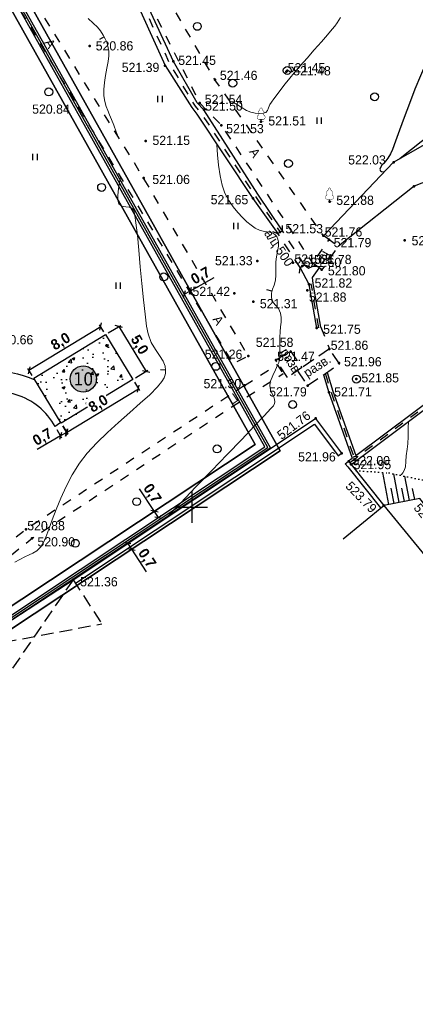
# Model space of a CAD drawing. Header units: millimetres. Extents: x 767170 to 66149698, y -983507 to 2493658.
# Tile 213 of 256: x 2900693 to 2938358, y -657032 to -563383. Entities that reach past the tile are written whole.
import ezdxf
from ezdxf.enums import TextEntityAlignment as Align

# ---------------------------------------------------------------- set-up
doc = ezdxf.new("R2010")
doc.units = ezdxf.units.MM
for name, pattern in [('Д_ТРОТ_ТРУБА', [3, 1.5, -1.5]), ('ДОРОГИ_СТРОЯЩ', [9, 8, -1]), ('ЗД_СТР_РАЗВ', [3, 2, -1]), ('Контура низ откосов  Штриховая 0.1-0.5 - - - - - - -', [0.6, 0.1, -0.5]), ('НАВЕС_ОПОРЫ', [3, 2, -1])]:
    doc.linetypes.add(name, pattern=pattern)
for name, color, linetype in [('(001) Сетка', 92, 'Continuous'), ('(004) Точки рельефа', 7, 'Continuous'), ('(004a) Точки рельефа (отк.)', 7, 'Continuous'), ('(007) Здания', 7, 'Continuous'), ('(017) Канализация', 33, 'KANALIS_K_1'), ('(022) Возд. Линии', 7, 'Continuous'), ('(025) Дорога', 7, 'Continuous'), ('(027) Гидрография', 7, 'Continuous'), ('(028) Гидротехн.', 7, 'Continuous'), ('(031) Горизонтали', 42, 'Continuous'), ('(035) Откосы', 7, 'Continuous'), ('(036) Растительность', 7, 'Continuous'), ('(038) Деревья', 7, 'Continuous'), ('(040) Ограда', 7, 'Continuous'), ('GLUXOY OG', 7, 'Continuous'), ('Цоколь', 7, 'Continuous')]:
    doc.layers.add(name, color=color, linetype=linetype)
doc.layers.add('(032) Горизонтали утолщенные', color=32, linetype='Continuous', lineweight=30)
doc.layers.add('(042) Бергштрих', color=32, linetype='Continuous', lineweight=30)
doc.styles.add('BM-431', font='txt')
doc.styles.add('D-431', font='txt')
doc.styles.add('FAYZXON', font='GOTHICB.TTF')
doc.styles.get("Standard").update_dxf_attribs({"font": 'isocpeui.ttf'})
doc.styles.add('Tahoma', font='tahoma.ttf')
doc.linetypes.add('KANALIS_K_1', pattern='A,1,[">",Standard,S=1.8,R=0,X=-0.9,Y=-0.9],3,-1,["К",Standard,S=1.8,R=0,X=-0.9,Y=-0.9],-1,10', length=16)
doc.linetypes.add('ОГРАДА_БЕТ', pattern='A,4,["|",Standard,S=0.8,R=0,X=0,Y=-0.8],4', length=8)
doc.linetypes.add('ОГРАДА_ГЛИН', pattern='A,4,["|",Standard,S=0.8,R=0,X=0,Y=-0.8],0.5,["|",Standard,S=0.8,R=0,X=0,Y=-0.8],3.5', length=8)
doc.linetypes.add('ОТКОСЫ_НЕУКР', pattern='A,0.5,["|",Standard,S=1.2,R=0,X=0,Y=-1.2],1,["|",Standard,S=0.5,R=0,X=0,Y=-0.5],0.5', length=2)
doc.dimstyles.new('MAGENTA genplan dimension', dxfattribs={"dimtxt": 1000, "dimasz": 500, "dimexe": 200, "dimexo": 300, "dimgap": 100, "dimtad": 1, "dimdec": 1, "dimlfac": 0.001, "dimzin": 1, "dimtxsty": 'FAYZXON', "dimblk": 'OBLIQUE', "dimcen": 0, "dimclrd": 142, "dimclre": 142, "dimclrt": 6, "dimadec": 0, "dimazin": 0, "dimtfac": 1, "dimtdec": 1, "dimtmove": 0, "dimatfit": 3, "dimldrblk": 'OBLIQUE', "dimfxl": 1, "dimlwd": 30, "dimlwe": 30, "dimarcsym": 0})

# ---------------------------------------------------------------- blocks, each defined once
blk = doc.blocks.new('d')
at = {"layer": '(038) Деревья'}
blk.add_ellipse((0, 0), major_axis=(0.265, 0.265), ratio=1, start_param=5.497787, end_param=11.780972, dxfattribs=at)
blk = doc.blocks.new('I04010')
for p, q in [((-0.412273, 0.007146), (-0.412273, 1.207146)), ((0.387727, 1.207146), (0.387727, 0.007146))]:
    blk.add_line(p, q)
blk = doc.blocks.new('Setka')
at = {"layer": '(001) Сетка'}
for p, q in [((0, 1.5), (0, -1.5)), ((-1.5, 0), (1.5, 0))]:
    blk.add_line(p, q, dxfattribs=at)
blk = doc.blocks.new('karagach-flat-41')
at = {"layer": '(038) Деревья', "const_width": 0.0375}
for points in [[(-0.208, 1.009, 0.430853), (-0.255, 0.753, 0.548276)], [(-0.208, 1.009, 0.181567), (-0.117, 1.159, 0.303004)], [(0, 1.312, 0.246034), (-0.117, 1.159, 0.489079)], [(0, 1.312, -0.246034), (0.117, 1.159, -0.489079)], [(0.208, 1.009, -0.181567), (0.117, 1.159, -0.303004)], [(0.208, 1.009, -0.430853), (0.255, 0.753, -0.548276)], [(-0.315, 0.559, 0.626949), (-0.218, 0.206, 0.702465)], [(-0.315, 0.559, 0.383603), (-0.255, 0.753, 0.352912)], [(0.315, 0.559, -0.626949), (0.218, 0.206, -0.702465)], [(0.315, 0.559, -0.383603), (0.255, 0.753, -0.352912)]]:
    blk.add_lwpolyline(points, format="xyb", dxfattribs=at)
for points in [[(0, 0.206), (-0.218, 0.206)], [(0, 0), (0, 0.206)], [(0, 0.206), (0.218, 0.206)], [(0, 0), (0.281, 0)]]:
    blk.add_lwpolyline(points, dxfattribs=at)
at = {"layer": '(038) Деревья'}
blk.add_lwpolyline([(0, 0), (0, 0.206)], dxfattribs=at)
blk = doc.blocks.new('d-flat-37')
at = {"layer": '(038) Деревья'}
blk.add_ellipse((0, 0), major_axis=(0.265, 0.265), ratio=1, start_param=5.497787, end_param=11.780972, dxfattribs=at)
blk = doc.blocks.new('d-flat-36-flat-1')
at = {"layer": '(038) Деревья'}
blk.add_ellipse((0, 0), major_axis=(0.265, 0.265), ratio=1, start_param=5.497787, end_param=11.780972, dxfattribs=at)
blk = doc.blocks.new('karagach-flat-40-flat-1')
at = {"layer": '(038) Деревья', "const_width": 0.0375}
for points in [[(-0.208, 1.009, 0.430853), (-0.255, 0.753, 0.548276)], [(-0.208, 1.009, 0.181567), (-0.117, 1.159, 0.303004)], [(0, 1.312, 0.246034), (-0.117, 1.159, 0.489079)], [(0, 1.312, -0.246034), (0.117, 1.159, -0.489079)], [(0.208, 1.009, -0.181567), (0.117, 1.159, -0.303004)], [(0.208, 1.009, -0.430853), (0.255, 0.753, -0.548276)], [(-0.315, 0.559, 0.626949), (-0.218, 0.206, 0.702465)], [(-0.315, 0.559, 0.383603), (-0.255, 0.753, 0.352912)], [(0.315, 0.559, -0.626949), (0.218, 0.206, -0.702465)], [(0.315, 0.559, -0.383603), (0.255, 0.753, -0.352912)]]:
    blk.add_lwpolyline(points, format="xyb", dxfattribs=at)
for points in [[(0, 0.206), (-0.218, 0.206)], [(0, 0), (0, 0.206)], [(0, 0.206), (0.218, 0.206)], [(0, 0), (0.281, 0)]]:
    blk.add_lwpolyline(points, dxfattribs=at)
at = {"layer": '(038) Деревья'}
blk.add_lwpolyline([(0, 0), (0, 0.206)], dxfattribs=at)
blk = doc.blocks.new('A$C05d28b1e')
at = {"layer": '(004) Точки рельефа', "color": 7, "linetype": 'ByBlock', "lineweight": -2}
for p in [(-25398, 31680), (-17417, 30209), (-18218, 29815), (-13462, 28471), (-14907, 26254), (-26424, 25780), (-9071, 24497), (-12857, 24135), (-20053, 22648), (3538, 20617), (-20261, 19133), (5487, 18347), (-9844, 17183), (-2560, 16887), (-7259, 13976), (-2596, 13263), (4585, 13195), (-9423, 11234), (-4498, 9010), (-11629, 8160), (-3773, 4854), (-10293, 2193), (-6262, 2603), (-1648, 1539), (-10649, -610), (-4654, -626), (-2611, -1269), (-3888, -3735), (-1406, -7062), (-747, -7817), (2606, -12012), (-31459, -14302), (-31455, -14304), (-30870, -15143), (-26973, -19086)]:
    blk.add_point(p, dxfattribs=at)
at = {"layer": '(004a) Точки рельефа (отк.)', "color": 7, "linetype": 'ByBlock', "lineweight": -2}
for p in [(-6668, 29254), (-6587, 29347), (-14522, 25619), (-3144, 13637), (-6030, 11068), (-5155, 10744), (-4164, 11022), (-3298, 10393), (-4679, 8434), (-9808, 7352), (-2573, 2863), (-7668, 1805), (0, 0), (-505, -8109)]:
    blk.add_point(p, dxfattribs=at)
at = {"layer": '(007) Здания', "ltscale": 600}
blk.add_line((-37093, -25701), (-26973, -19086), dxfattribs=at)
at = {"layer": '(007) Здания', "linetype": 'НАВЕС_ОПОРЫ', "ltscale": 600}
blk.add_line((-26973, -19086), (-24237, -23271), dxfattribs=at)
at = {"layer": '(007) Здания', "linetype": 'ЗД_СТР_РАЗВ', "ltscale": 600}
for points in [[(-4654, -626), (-1608, 1440), (-2573, 2863), (-5619, 797)], [(-7668, 1805), (-6305, 2730), (-5191, 1088), (-6555, 163)]]:
    blk.add_lwpolyline(points, close=True, dxfattribs=at)
at = {"layer": '(007) Здания', "ltscale": 600}
for points in [[(-1260, -15183), (2606, -12012)], [(2606, -12012), (17930, -30698), (14064, -33868)]]:
    blk.add_lwpolyline(points, dxfattribs=at)
at = {"layer": '(007) Здания', "linetype": 'НАВЕС_ОПОРЫ', "ltscale": 600}
for points in [[(-26973, -19086), (-34357, -29886)], [(-37093, -25701), (-24237, -23271)]]:
    blk.add_lwpolyline(points, dxfattribs=at)
at = {"layer": '(025) Дорога', "linetype": 'Д_ТРОТ_ТРУБА', "ltscale": 600, "flags": 128}
for points in [[(-2596, 13263), (-3144, 13637), (-13462, 28471), (-17211, 34931), (-24202, 51467), (-24593, 54534), (-22584, 57991), (-18196, 60973), (-5102, 68075), (38937, 59146), (59831, 53401), (40293, 39065), (36909, 36534)], [(-25477, 47107), (-14907, 26254), (-12857, 24135), (-4164, 11022)], [(-32885, 36540), (-26424, 25780), (-11763, 1473), (-10293, 2193), (-20261, 19133), (-31505, 37317), (-32885, 36540)], [(-3298, 10393), (-4164, 11022), (-2596, 13263), (-1712, 12644), (-3298, 10393)], [(-3379, 4923), (-2573, 2863)], [(-10649, -610), (-7558, 1379), (-6970, 523)], [(-10649, -610), (-31459, -14302), (-41295, -22160), (-53952, -32202), (-53258, -33117), (-51880, -32135), (-43532, -25342), (-30870, -15143), (-10168, -1527), (-6970, 523)]]:
    blk.add_lwpolyline(points, dxfattribs=at)
at = {"layer": '(027) Гидрография', "color": 3, "ltscale": 600}
for points in [[(-4498, 9010), (-5365, 10608)], [(-4945, 10880), (-4548, 10545), (-3930, 10843)], [(-4104, 9079), (-4193, 9656), (-3534, 10564)]]:
    blk.add_lwpolyline(points, dxfattribs=at)
at = {"layer": '(028) Гидротехн.', "color": 3, "linetype": 'Д_ТРОТ_ТРУБА', "ltscale": 600, "flags": 128}
for points in [[(-31890, 56333), (-26014, 47040), (-21105, 37304), (-17797, 30023), (-15360, 25947), (-14809, 25337), (-9552, 17285), (-7259, 13976)], [(-3576, 4888), (-4301, 9044)], [(-625, -7949), (13739, 2788)], [(-2940, 466), (-2421, -1206), (-215, -7467)]]:
    blk.add_lwpolyline(points, dxfattribs=at)
at = {"layer": '(028) Гидротехн.', "ltscale": 600}
for points in [[(-7049, 14112), (-9397, 17594), (-14522, 25619), (-15158, 26263), (-17417, 30209), (-20727, 37369), (-25662, 47079), (-27517, 50208), (-31513, 56567)], [(-32267, 56099), (-26306, 46938), (-21495, 37129), (-18218, 29815), (-15652, 25845), (-15177, 25186), (-9844, 17183), (-7469, 13840)], [(-3773, 4854), (-4498, 9010)], [(-3379, 4923), (-4104, 9079)], [(-68, -7283), (13619, 2948)], [(-505, -8109), (13859, 2628)], [(-3131, 407), (-2611, -1269), (-404, -7534)], [(-2785, 641), (-2231, -1143), (-68, -7283)], [(-744, -7789), (-404, -7534)]]:
    blk.add_lwpolyline(points, dxfattribs=at)
at = {"layer": '(028) Гидротехн.', "linetype": 'Д_ТРОТ_ТРУБА', "ltscale": 600}
for points in [[(-7984, 14025), (-7469, 13840), (-7049, 14112), (-7025, 14612)], [(-4945, 10880), (-7049, 14112)], [(-5365, 10608), (-7469, 13840)], [(-5403, 10061), (-5365, 10608), (-4945, 10880), (-4479, 10701)]]:
    blk.add_lwpolyline(points, dxfattribs=at)
at = {"layer": '(031) Горизонтали', "color": 42, "linetype": 'Continuous', "lineweight": 0, "ltscale": 600}
for points in [[(-22680, 23046), (-22867, 23522), (-23094, 24143), (-23302, 24694), (-23499, 25140), (-23677, 25535), (-23830, 25932), (-23954, 26386), (-24043, 26951), (-24053, 27542), (-23986, 28198), (-23872, 28884), (-23743, 29562), (-23628, 30199), (-23559, 30758), (-23565, 31204), (-23651, 31668), (-23763, 32037), (-23912, 32366), (-24111, 32707), (-24371, 33114), (-24652, 33461), (-25053, 33855), (-25544, 34304)], [(-12033, 26416), (-12033, 26416), (-11706, 26310), (-11310, 26084), (-10882, 25811), (-10455, 25558), (-10065, 25397), (-9627, 25304), (-9228, 25261), (-8889, 25277), (-8634, 25362), (-8455, 25559), (-8372, 25814), (-8243, 26114), (-8094, 26334), (-7858, 26663), (-7550, 27078), (-7186, 27557), (-6781, 28077), (-6351, 28616), (-5929, 29120), (-5359, 29779), (-4699, 30534), (-4006, 31321), (-3338, 32079), (-2751, 32749), (-2304, 33267), (-2053, 33573), (-1829, 33881), (-1662, 34131), (-1512, 34387)], [(-18086, -13176), (-16756, -11794), (-15283, -10264), (-13772, -8696), (-12295, -7160), (-10921, -5731), (-9724, -4481), (-8772, -3483), (-8138, -2810), (-7893, -2534), (-7807, -2334), (-7776, -2154), (-7783, -1935), (-7867, -1701), (-8030, -1396), (-8187, -1031), (-8253, -616), (-8166, -183), (-7962, 352), (-7716, 890), (-7501, 1332), (-7388, 1579), (-7338, 1736), (-7305, 1863), (-7281, 2025), (-7275, 2222), (-7281, 2552), (-7292, 2980), (-7300, 3472), (-7300, 3993), (-7268, 4499), (-7211, 4975), (-7161, 5425), (-7150, 5858), (-7212, 6277), (-7410, 6698), (-7677, 6999), (-7932, 7298), (-8092, 7714), (-8094, 8161), (-7980, 8536), (-7827, 8925), (-7710, 9415), (-7665, 9898), (-7656, 10278), (-7662, 10659), (-7657, 11148), (-7599, 11629), (-7497, 12136), (-7416, 12642), (-7413, 13030), (-7469, 13304), (-7542, 13475), (-7590, 13556), (-7645, 13631), (-7766, 13753), (-7970, 13878), (-8281, 13969), (-8713, 14032), (-9175, 14129), (-9644, 14359), (-10007, 14627), (-10416, 14960), (-10854, 15361), (-11302, 15832), (-11740, 16375), (-12149, 16991), (-12510, 17682), (-12769, 18430), (-12969, 19343), (-13119, 20341), (-13226, 21343), (-13298, 22268), (-13304, 22376)], [(-32510, -17429), (-32053, -17150), (-31570, -16892), (-31158, -16714), (-30788, -16547), (-30430, -16321), (-30053, -15969), (-29824, -15608), (-29572, -15035), (-29287, -14285), (-28959, -13392), (-28581, -12391), (-28141, -11317), (-27632, -10206), (-27043, -9092), (-26366, -8009), (-25616, -7046), (-24709, -6065), (-23697, -5084), (-22634, -4119), (-21575, -3186), (-20571, -2302), (-19679, -1484), (-18950, -748), (-18521, -230), (-18307, 113), (-18222, 317), (-18198, 411), (-18175, 561), (-18161, 844), (-18212, 1231), (-18388, 1699), (-18729, 2253), (-19133, 2828), (-19524, 3486), (-19829, 4288), (-19973, 5041), (-20120, 6159), (-20270, 7540), (-20420, 9085), (-20569, 10691), (-20713, 12257), (-20853, 13682), (-20985, 14865), (-21084, 15569), (-21154, 15921), (-21198, 16060), (-21219, 16098), (-21275, 16161), (-21403, 16256), (-21625, 16336), (-21949, 16380), (-22337, 16445), (-22628, 16663), (-22717, 17001), (-22715, 17502), (-22653, 18093), (-22557, 18696), (-22463, 19212)], [(4183, -9155), (4211, -9135), (4291, -9067), (4422, -8923), (4560, -8689), (4660, -8341), (4706, -7848), (4734, -7289), (4820, -6660), (4883, -6147), (4914, -5467), (4939, -4664), (4975, -4013)]]:
    blk.add_lwpolyline(points, dxfattribs=at)
at = {"layer": '(032) Горизонтали утолщенные', "color": 32, "linetype": 'Continuous', "lineweight": 30, "ltscale": 600}
for points in [[(7103, 30901), (6963, 30673), (6591, 29950), (6089, 28834), (5568, 27563), (5050, 26220), (4555, 24891), (4108, 23662), (3728, 22616), (3439, 21838), (3262, 21415), (2995, 21005), (2694, 20646), (2428, 20335), (2287, 20119), (2246, 19975), (2257, 19887), (2276, 19845), (2307, 19807), (2402, 19748), (2616, 19697), (2656, 19695)], [(4145, 20964), (4486, 21256), (5243, 21868), (6157, 22582), (7148, 23334), (8135, 24062), (9038, 24701), (9776, 25188), (10270, 25461), (10911, 25660), (11549, 25763), (12126, 25804), (12578, 25820), (12650, 25827)]]:
    blk.add_lwpolyline(points, dxfattribs=at)
blk.add_lwpolyline([(-505, -8109), (-505, -8109)], close=True, dxfattribs=at)
at = {"layer": '(035) Откосы', "ltscale": 600}
for p, q in [((3097, -11917), (2509, -8887)), ((4078, -11727), (3554, -9024)), ((5059, -11536), (4615, -9245)), ((3587, -11822), (3307, -10374)), ((4569, -11631), (4327, -10383)), ((5550, -11441), (5348, -10399))]:
    blk.add_line(p, q, dxfattribs=at)
at = {"layer": '(035) Откосы', "linetype": 'ОТКОСЫ_НЕУКР', "ltscale": 600}
for points in [[(-3144, 13637), (3538, 20617), (13070, 26067), (16560, 29702), (32147, 37578)], [(31313, 34229), (18232, 28730), (16486, 26110), (10621, 20343), (5487, 18347), (-1712, 12644)]]:
    blk.add_lwpolyline(points, dxfattribs=at)
at = {"layer": '(035) Откосы', "linetype": 'Контура низ откосов  Штриховая 0.1-0.5 - - - - - - -', "ltscale": 600}
blk.add_lwpolyline([(-36, -8697), (3116, -8932), (7060, -9755), (13475, -17705), (14467, -18764), (16214, -18009), (22972, -12715), (31760, -6970), (32500, -5170), (32919, -434)], dxfattribs=at)
at = {"layer": '(035) Откосы', "ltscale": 600}
blk.add_lwpolyline([(32919, -434), (34414, -6941), (14060, -20907), (13598, -20869), (13026, -20176), (6041, -11346), (2606, -12012)], dxfattribs=at)
at = {"layer": '(040) Ограда', "linetype": 'ОГРАДА_БЕТ', "ltscale": 600, "flags": 128}
for points in [[(-26973, -19086), (-3888, -3735), (-1406, -7062)], [(-747, -7817), (-505, -8109), (2606, -12012)]]:
    blk.add_lwpolyline(points, dxfattribs=at)
at = {"layer": '(040) Ограда', "ltscale": 600, "flags": 128}
for points in [[(-26752, -19419), (-3982, -4278), (-1727, -7301)], [(-1727, -7301), (-1406, -7062)], [(-1055, -8072), (-747, -7817)], [(-1055, -8072), (-815, -8361), (2293, -12261)]]:
    blk.add_lwpolyline(points, dxfattribs=at)
at = {"layer": '(042) Бергштрих', "color": 32, "linetype": 'Continuous', "lineweight": 30, "ltscale": 600}
for p, q in [((-24011, 32537), (-24443, 32285)), ((-8037, 8349), (-8515, 8494)), ((-18161, 844), (-18661, 868))]:
    blk.add_line(p, q, dxfattribs=at)
at = {"layer": '(001) Сетка', "xscale": 1000, "yscale": 1000, "zscale": 1000}
blk.add_blockref('Setka', (-15665, -12169), dxfattribs=at)
at = {"layer": '(022) Возд. Линии', "xscale": 1000, "yscale": 1000, "zscale": 1000}
for name, p in [('d-flat-37', (-6587, 29347)), ('karagach-flat-41', (-9071, 24497)), ('karagach-flat-40-flat-1', (-2560, 16887)), ('d-flat-36-flat-1', (0, 0))]:
    blk.add_blockref(name, p, dxfattribs=at)
at = {"layer": '(036) Растительность', "linetype": 'Continuous', "xscale": 500, "yscale": 500, "zscale": 500}
for p in [(-18685, 26327), (-3540, 24281), (-30582, 20810), (-11469, 14246), (-22678, 8578)]:
    blk.add_blockref('I04010', p, dxfattribs=at)
at = {"layer": '(038) Деревья', "linetype": 'Continuous', "xscale": 1000, "yscale": 1000, "zscale": 1000}
for p in [(-15145, 33545), (-11773, 28144), (-29285, 27313), (1734, 26849), (-6469, 20504), (-24254, 18231), (-18339, 9717), (-13381, 1207), (-6064, -2421), (-13264, -6643), (-20915, -11658), (-26756, -15619)]:
    blk.add_blockref('d', p, dxfattribs=at)
at = {"layer": '(004) Точки рельефа', "linetype": 'ByBlock', "char_height": 875, "attachment_point": 4, "style": 'D-431'}
for s, insert in [('520.86', (-24818, 31689)), ('521.39', (-22340, 29636)), ('521.45', (-16955, 30311)), ('521.46', (-12995, 28886)), ('521.48', (-6017, 29315)), ('521.54', (-14437, 26599)), ('520.84', (-30866, 25672)), ('521.53', (-12399, 23817)), ('521.51', (-8384, 24552)), ('521.15', (-19417, 22694)), ('522.03', (-778, 20842)), ('521.06', (-19428, 18981)), ('521.65', (-13872, 17056)), ('521.88', (-1914, 17002)), ('521.53', (-6758, 14296)), ('521.79', (-2159, 12975)), ('521.90', (5254, 13150)), ('521.33', (-13462, 11257)), ('521.82', (-3979, 9130)), ('521.42', (-15606, 8331)), ('521.75', (-3165, 4735)), ('520.66', (-34337, 3735)), ('521.58', (-9574, 3491)), ('521.26', (-14434, 2359)), ('521.96', (-1177, 1644)), ('521.30', (-14548, -440)), ('521.79', (-8305, -1222)), ('521.71', (-2115, -1223)), ('521.96', (-5544, -7402)), ('521.95', (-264, -8137)), ('520.90', (-30362, -15484)), ('521.36', (-26300, -19283))]:
    blk.add_mtext(s, dxfattribs=dict(at, insert=insert))
for s, insert, rotation in [('521.76', (-7386, -5462), 36.91322), ('523.79', (-797, -9951), 314.38004), ('523.66', (5732, -12007), 309.50323)]:
    blk.add_mtext(s, dxfattribs=dict(at, insert=insert, rotation=rotation))
at = {"layer": '(004a) Точки рельефа (отк.)', "linetype": 'ByBlock', "char_height": 875, "attachment_point": 4, "style": 'D-431'}
for s, insert in [('521.45', (-6543, 29604)), ('521.50', (-14397, 25969)), ('521.76', (-3019, 13987)), ('521.65', (-5905, 11418)), ('521.60', (-5030, 11094)), ('521.78', (-4039, 11372)), ('521.80', (-2711, 10296)), ('521.31', (-9188, 7171)), ('521.88', (-4524, 7791)), ('521.86', (-2448, 3213)), ('521.47', (-7543, 2155)), ('521.85', (474, 113)), ('522.00', (-380, -7759)), ('520.88', (-31334, -13952))]:
    blk.add_mtext(s, dxfattribs=dict(at, insert=insert))
at = {"layer": '(007) Здания', "style": 'BM-431'}
for rotation, p in [(301.71068, (-7293, 2590)), (33.25585, (-4673, 119))]:
    blk.add_text('разв.', height=880, rotation=rotation, dxfattribs=at).set_placement(p)
at = {"layer": '(017) Канализация', "color": 0, "linetype": 'Continuous', "style": 'BM-431'}
blk.add_text('а/ц 500', height=875, rotation=303.8418, dxfattribs=at).set_placement((-8830, 13872))
at = {"layer": '(025) Дорога', "linetype": 'ДОРОГИ_СТРОЯЩ', "style": 'BM-431'}
for s, rotation, p in [('A', 303.32802, (-29740, 32004)), ('A', 302.99783, (-10245, 21620)), ('Ц', 61.12587, (-2794, 11121)), ('A', 303.32802, (-13728, 5684)), ('Ц', 34.71983, (-11860, -2481))]:
    blk.add_text(s, height=875, rotation=rotation, dxfattribs=at).set_placement(p)
blk = doc.blocks.new('_Oblique')
at = {"color": 0, "linetype": 'ByBlock', "lineweight": -2}
blk.add_line((-0.5, -0.5), (0.5, 0.5), dxfattribs=at)
blk = doc.blocks.new('*D1693')
at = {"color": 142, "lineweight": 30, "transparency": 16777216}
for p, q in [((2913520, -610145), (2912102, -608001)), ((2913906, -610729), (2913520, -610145)), ((2913746, -609995), (2913687, -610034)), ((2914133, -610579), (2914073, -610618))]:
    blk.add_line(p, q, dxfattribs=at)
at = {"color": 142, "lineweight": 30, "transparency": 16777216, "xscale": 500, "yscale": 500, "zscale": 500}
for p, rotation in [((2913520, -610145), 123.4890888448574), ((2913906, -610729), 303.4890888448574)]:
    blk.add_blockref('_Oblique', p, dxfattribs=dict(at, rotation=rotation))
at = {"color": 6, "transparency": 16777216, "insert": (2913253, -608481), "char_height": 1000, "attachment_point": 5, "rotation": 303.48909, "style": 'FAYZXON'}
blk.add_mtext('0,7', dxfattribs=at)
blk = doc.blocks.new('*D1694')
at = {"color": 142, "lineweight": 30, "transparency": 16777216}
for p, q in [((2910942, -613169), (2911328, -613753)), ((2911167, -613020), (2911109, -613059)), ((2911328, -613753), (2912747, -615896)), ((2911553, -613604), (2911495, -613643))]:
    blk.add_line(p, q, dxfattribs=at)
at = {"color": 142, "lineweight": 30, "transparency": 16777216, "xscale": 500, "yscale": 500, "zscale": 500}
for p, rotation in [((2910942, -613169), 123.4890888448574), ((2911328, -613753), 303.4890888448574)]:
    blk.add_blockref('_Oblique', p, dxfattribs=dict(at, rotation=rotation))
at = {"color": 6, "transparency": 16777216, "insert": (2912755, -614650), "char_height": 1000, "attachment_point": 5, "rotation": 303.48909, "style": 'FAYZXON'}
blk.add_mtext('0,7', dxfattribs=at)
blk = doc.blocks.new('*D1695')
at = {"color": 142, "lineweight": 30, "transparency": 16777216}
for p, q in [((2916962, -589158), (2919203, -587901)), ((2916351, -589501), (2916962, -589158)), ((2916438, -589655), (2916449, -589675)), ((2917048, -589313), (2917060, -589333))]:
    blk.add_line(p, q, dxfattribs=at)
at = {"color": 142, "lineweight": 30, "transparency": 16777216, "xscale": 500, "yscale": 500, "zscale": 500}
for p, rotation in [((2916962, -589158), 29.300745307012), ((2916351, -589501), 209.300745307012)]:
    blk.add_blockref('_Oblique', p, dxfattribs=dict(at, rotation=rotation))
at = {"color": 6, "transparency": 16777216, "insert": (2917960, -587801), "char_height": 1000, "attachment_point": 5, "rotation": 29.30075, "style": 'FAYZXON'}
blk.add_mtext('0,7', dxfattribs=at)
blk = doc.blocks.new('Eksplikatsia')
h = blk.add_hatch(color=2)
h.dxf.hatch_style = 1
edge = h.paths.add_edge_path()
edge.add_arc((0, 0), 1250, 0, 360)
at = {"lineweight": 30}
blk.add_circle((0, 0), 1250, dxfattribs=at)
at = {"color": 1}
blk.add_attdef('№', text='', height=1250, dxfattribs=at).set_placement((0, 0), align=Align.MIDDLE_CENTER)
blk = doc.blocks.new('*D1892')
at = {"color": 142, "lineweight": 30, "transparency": 16777216}
for p, q in [((2901571, -596728), (2908407, -592572)), ((2908715, -593079), (2908303, -592401)), ((2901879, -597234), (2901467, -596557))]:
    blk.add_line(p, q, dxfattribs=at)
at = {"color": 142, "lineweight": 30, "transparency": 16777216, "xscale": 500, "yscale": 500, "zscale": 500}
for p, rotation in [((2908407, -592572), 31.29527725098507), ((2901571, -596728), 211.2952772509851)]:
    blk.add_blockref('_Oblique', p, dxfattribs=dict(at, rotation=rotation))
at = {"color": 6, "transparency": 16777216, "insert": (2904628, -594056), "char_height": 1000, "attachment_point": 5, "rotation": 31.29528, "style": 'FAYZXON', "bg_fill": 3, "box_fill_scale": 1.1, "bg_fill_color": 256, "bg_fill_true_color": 13158600, "bg_fill_transparency": 0}
blk.add_mtext('8,0', dxfattribs=at)
blk = doc.blocks.new('*D1893')
at = {"color": 142, "lineweight": 30, "transparency": 16777216}
for p, q in [((2909127, -593179), (2910311, -592460)), ((2910140, -592563), (2912737, -596836)), ((2911724, -597452), (2912908, -596732))]:
    blk.add_line(p, q, dxfattribs=at)
at = {"color": 142, "lineweight": 30, "transparency": 16777216, "xscale": 500, "yscale": 500, "zscale": 500}
for p, rotation in [((2910140, -592563), 121.2952772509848), ((2912737, -596836), 301.2952772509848)]:
    blk.add_blockref('_Oblique', p, dxfattribs=dict(at, rotation=rotation))
at = {"color": 6, "transparency": 16777216, "insert": (2912033, -594339), "char_height": 1000, "attachment_point": 5, "rotation": 301.29528, "style": 'FAYZXON', "bg_fill": 3, "box_fill_scale": 1.1, "bg_fill_color": 256, "bg_fill_true_color": 13158600, "bg_fill_transparency": 0}
blk.add_mtext('5,0', dxfattribs=at)
blk = doc.blocks.new('*D1894')
at = {"color": 142, "lineweight": 30, "transparency": 16777216}
for p, q in [((2911624, -597864), (2912103, -598652)), ((2905163, -602637), (2911999, -598481)), ((2904788, -602020), (2905267, -602808))]:
    blk.add_line(p, q, dxfattribs=at)
at = {"color": 142, "lineweight": 30, "transparency": 16777216, "xscale": 500, "yscale": 500, "zscale": 500}
for p, rotation in [((2911999, -598481), 31.29527725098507), ((2905163, -602637), 211.2952772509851)]:
    blk.add_blockref('_Oblique', p, dxfattribs=dict(at, rotation=rotation))
at = {"color": 6, "transparency": 16777216, "insert": (2908220, -599965), "char_height": 1000, "attachment_point": 5, "rotation": 31.29528, "style": 'FAYZXON', "bg_fill": 3, "box_fill_scale": 1.1, "bg_fill_color": 256, "bg_fill_true_color": 13158600, "bg_fill_transparency": 0}
blk.add_mtext('8,0', dxfattribs=at)
blk = doc.blocks.new('*D1895')
at = {"color": 142, "lineweight": 30, "transparency": 16777216}
for p, q in [((2904782, -602023), (2905243, -602822)), ((2904578, -602975), (2902352, -604261)), ((2904216, -602350), (2904678, -603149)), ((2905143, -602648), (2904578, -602975))]:
    blk.add_line(p, q, dxfattribs=at)
at = {"color": 142, "lineweight": 30, "transparency": 16777216, "xscale": 500, "yscale": 500, "zscale": 500}
for p, rotation in [((2904578, -602975), 210.022081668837), ((2905143, -602648), 30.02208166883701)]:
    blk.add_blockref('_Oblique', p, dxfattribs=dict(at, rotation=rotation))
at = {"color": 6, "transparency": 16777216, "insert": (2902901, -603142), "char_height": 1000, "attachment_point": 5, "rotation": 30.02208, "style": 'FAYZXON', "bg_fill": 3, "box_fill_scale": 1.1, "bg_fill_color": 256, "bg_fill_true_color": 13158600, "bg_fill_transparency": 0}
blk.add_mtext('0,7', dxfattribs=at)

msp = doc.modelspace()

# ---------------------------------------------------------------- block references
at = {"color": 5, "lineweight": 50}
msp.add_blockref('A$C05d28b1e', (2932748.06, -597565.05), dxfattribs=at)

# ---------------------------------------------------------------- next in the draw order: hatches: boundary and pattern name
at = {"layer": 'Цоколь', "true_color": 0x876f36}
h = msp.add_hatch(dxfattribs=at)
h.set_pattern_fill('AR-CONC', color=47, scale=15)
h.set_pattern_definition([(50, (963560.9, 889716), (2732.77, -239.0863), [285.75, -3143.25]), (355, (963561, 889716), (-528.6513, 2865.8527), [228.6, -2514.6088]), (100.45144, (963788.6, 889696), (2204.1187, 2626.7663), [242.85, -2671.3537]), (46.1842, (963561, 890478), (4066.1856, -630.635), [428.625, -4714.875]), (96.63556, (963899.7, 890425.3), (3561.062, 3711.392), [364.275, -4007.034]), (351.18415, (963561, 890478), (3561.062, 3711.392), [342.8995, -3771.896]), (21, (963941.9, 890287.4), (2274.2159, -1533.978), [285.75, -3143.25]), (326, (963942, 890287.4), (927.0304, 2762.8195), [228.6, -2514.6]), (71.45144, (964131.4, 890159.6), (3201.2463, 1228.8415), [242.85, -2671.349]), (37.5, (963560.9, 889715.9), (46.32905, 1268.3256), [0, -2484.12, 0, -2552.7, 0, -2524.125]), (7.5, (963560.9, 889715.9), (1002.29494, 1502.7086), [0, -1455.42, 0, -2426.97, 0, -962.025]), (327.5, (962711.2, 889715.9), (2033.85893, -85.93116), [0, -952.5, 0, -2971.8, 0, -3943.35]), (317.5, (962330.2, 889715.9), (2221.9377, 381.3974), [0, -1238.25, 0, -1973.58, 0, -2800.35])])
h.paths.add_polyline_path([(2908870.62, -593335.12), (2911467.87, -597607.63), (2904631.85, -601763.22), (2902034.61, -597490.71)])

# ---------------------------------------------------------------- next in the draw order: linework, layer by layer
for points in [[(2849025.24, -738923.43), (2846633.24, -741009.51), (2808064.75, -688015.26), (2731424.38, -571517.97), (2862404, -491940.66), (2925501.59, -604375.82), (2894245.04, -625055.52), (2894084.7, -628553.13), (2896032.82, -631192.96), (2875191.31, -649913.64), (2906180.05, -689868.9), (2858306.41, -730978.06), (2859153.09, -731963.84), (2854323.65, -736111.82)], [(2906180.05, -689868.9), (2875191.31, -649913.64), (2896032.82, -631192.96), (2894084.7, -628553.13), (2894245.04, -625055.52), (2925501.59, -604375.82), (2862404, -491940.66), (2731424.38, -571517.97), (2808064.75, -688015.26)], [(2808640.46, -687616.72), (2732407.98, -571739.45), (2862148.18, -492915.16), (2924572.74, -604151.02), (2893562.06, -624668.05), (2893374.06, -628769.05), (2895092.06, -631097.05), (2874239.06, -649828.05), (2905218.78, -689771.68)], [(2904671.28, -689718.44), (2873694.92, -649779.14), (2894554.49, -631042.24), (2892967.99, -628892.43), (2893171.79, -624446.63), (2924041.97, -604022.56), (2862002, -493472.01), (2732970.04, -571866.01), (2808969.43, -687388.99)], [(2903709.99, -689621.19), (2872742.68, -649693.55), (2893613.74, -630946.33), (2892257.35, -629108.35), (2892488.82, -624059.16), (2923113.12, -603797.76), (2869777.97, -508758.53)]]:
    msp.add_lwpolyline(points)
at = {"lineweight": 30}
for points in [[(2925501.59, -604375.82), (2862404, -491940.66)], [(2924041.97, -604022.56), (2862002, -493472.01)], [(2862148.18, -492915.16), (2924572.74, -604151.02)], [(2869777.97, -508758.53), (2923113.12, -603797.76)], [(2923113.12, -603797.76), (2869777.97, -508758.53)], [(2923113.12, -603797.76), (2892488.82, -624059.16)], [(2892488.82, -624059.16), (2923113.12, -603797.76)], [(2893171.79, -624446.63), (2924041.97, -604022.56)], [(2924572.74, -604151.02), (2893562.06, -624668.05)], [(2894245.04, -625055.52), (2925501.59, -604375.82)]]:
    msp.add_lwpolyline(points, dxfattribs=at)
msp.add_lwpolyline([(2809545.14, -686990.45), (2754229.9, -602908.45, -0.03415901), (2753679.22, -602127.79), (2753229.88, -601388.36), (2733953.64, -572087.48), (2861746.18, -494446.5), (2866840.86, -503524.83), (2864029.81, -505186.6), (2867083.12, -510351.6), (2869777.97, -508758.53), (2923113.12, -603797.76), (2892488.82, -624059.16), (2892257.35, -629108.35), (2893613.74, -630946.33), (2872742.68, -649693.55), (2903709.99, -689621.19)], format="xyb")
msp.add_lwpolyline([(2908870.62, -593335.12), (2911467.87, -597607.63), (2904631.85, -601763.22), (2902034.61, -597490.71)], close=True, dxfattribs=at)
for points in [[(2885740.45, -599153.09), (2890416.78, -606848.37, -0.62262753), (2902129.87, -597647.42)], [(2904514.89, -601756.12), (2904065.99, -602090.21, 0.41637355), (2895598.03, -599555.56, -0.56397378), (2898527.32, -601326.55, -1), (2894527.32, -601326.55, -0.27728498), (2895588.12, -599560.79, 0.44903213), (2893352.12, -608706.95), (2896314.32, -610329.61), (2896409.34, -614560.59), (2894990.36, -615422.89, -0.57112991), (2882432.34, -624242.63, -0.59870184), (2862590.07, -640463.75, -0.59026657), (2849543.77, -645391.93), (2846834.45, -647038.35), (2843122.8, -645005.15), (2843027.78, -640774.17), (2843981.51, -640194.6), (2837647.37, -629771.26)]]:
    msp.add_lwpolyline(points, format="xyb", dxfattribs=at)
at = {"layer": 'GLUXOY OG', "color": 186, "linetype": 'ОГРАДА_ГЛИН', "lineweight": 30, "ltscale": 400}
for points in [[(2846749.34, -739979.46), (2808640.46, -687616.72), (2732407.98, -571739.45), (2862148.18, -492915.16), (2924572.74, -604151.02), (2893562.06, -624668.05), (2893374.06, -628769.05), (2895092.06, -631097.05), (2874239.06, -649828.05), (2905218.78, -689771.68)], [(2904671.28, -689718.44), (2873694.92, -649779.14), (2894554.49, -631042.24), (2892967.99, -628892.43), (2893171.79, -624446.63), (2924041.97, -604022.56), (2862002, -493472.01), (2732970.04, -571866.01), (2808969.43, -687388.99), (2846815.68, -739390.85)]]:
    msp.add_lwpolyline(points, dxfattribs=at)
at = {"layer": 'GLUXOY OG', "color": 186, "lineweight": 30, "ltscale": 400}
msp.add_lwpolyline([(2904945.03, -689745.06), (2873966.99, -649803.59), (2894823.28, -631069.65), (2893171.03, -628830.74), (2893366.93, -624557.34), (2924307.36, -604086.79), (2862075.09, -493193.58), (2732689.01, -571802.73), (2808804.94, -687502.85), (2846782.51, -739685.15)], dxfattribs=at)

# ---------------------------------------------------------------- next in the draw order: block references
ref = msp.add_blockref('Eksplikatsia', (2906751.24, -597549.17))
ref.add_attrib('№', '10', dxfattribs={"color": 1, "height": 1250, "style": 'Tahoma'}).set_placement((2906751.24, -597549.17), align=Align.MIDDLE_CENTER)

# ---------------------------------------------------------------- next in the draw order: dimensions: what is measured, and where the dimension line sits
for p1, p2, distance, picture, middle in [((2916291.02, -589393.61), (2916901.46, -589051.03), -123.2, '*D1695', (2917960.23, -587800.98)), ((2913882.52, -610744.17), (2913496.27, -610160.38), -28.3, '*D1693', (2913252.63, -608480.94)), ((2910916.68, -613186.03), (2911302.93, -613769.82), 30.58, '*D1694', (2912755.22, -614649.61))]:
    dim = msp.add_aligned_dim(p1=p1, p2=p2, distance=distance, dimstyle='MAGENTA genplan dimension')
    dim.commit()
    dim.dimension.update_dxf_attribs({"geometry": picture, "text_midpoint": middle})

# ---------------------------------------------------------------- next in the draw order: dimensions: what is measured, and where the dimension line sits
dim = msp.add_aligned_dim(p1=(2902034.61, -597490.71), p2=(2908870.62, -593335.12), distance=893.04, dimstyle='MAGENTA genplan dimension', override={"dimtfill": 1, "dimarcsym": 1})
dim.commit()
dim.dimension.update_dxf_attribs({"geometry": '*D1892', "text_midpoint": (2904627.62, -594055.78)})

# ---------------------------------------------------------------- next in the draw order: dimensions: what is measured, and where the dimension line sits
dim = msp.add_aligned_dim(p1=(2908870.62, -593335.12), p2=(2911467.87, -597607.63), distance=1485.66, dimstyle='MAGENTA genplan dimension', override={"dimtfill": 1, "dimarcsym": 1})
dim.commit()
dim.dimension.update_dxf_attribs({"geometry": '*D1893', "text_midpoint": (2912032.77, -594338.54)})

# ---------------------------------------------------------------- next in the draw order: dimensions: what is measured, and where the dimension line sits
dim = msp.add_aligned_dim(p1=(2904631.85, -601763.22), p2=(2911467.87, -597607.63), distance=-1022.61, dimstyle='MAGENTA genplan dimension', override={"dimtfill": 1, "dimarcsym": 1})
dim.commit()
dim.dimension.update_dxf_attribs({"geometry": '*D1894', "text_midpoint": (2908219.95, -599965.22)})

# ---------------------------------------------------------------- next in the draw order: dimensions: what is measured, and where the dimension line sits
dim = msp.add_aligned_dim(p1=(2904631.85, -601763.22), p2=(2904065.99, -602090.21), distance=1022.36, dimstyle='MAGENTA genplan dimension', override={"dimtfill": 1, "dimarcsym": 1})
dim.commit()
dim.dimension.update_dxf_attribs({"geometry": '*D1895', "text_midpoint": (2902900.58, -603141.55)})

doc.saveas('drawing.dxf')
